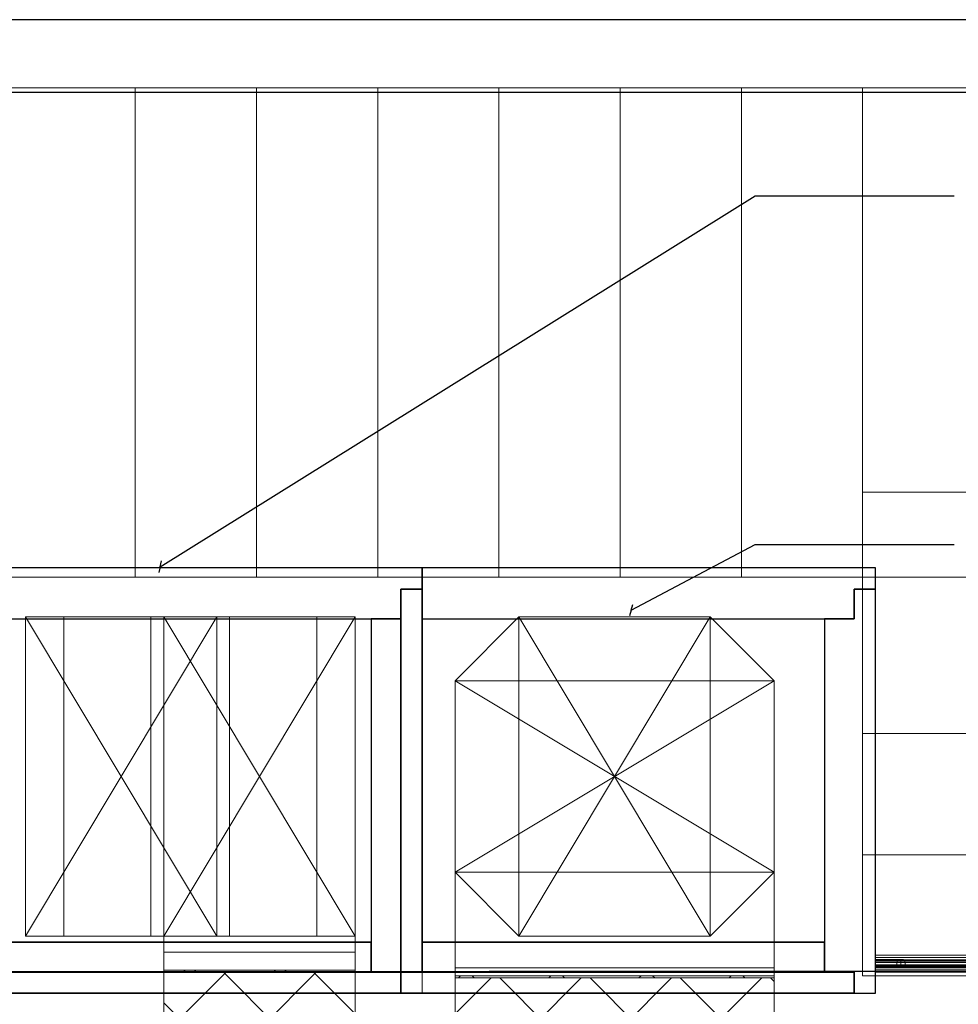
# Model space of a CAD drawing. Header units: metres. Extents: x 397.7 to 427.5, y 12.8 to 28.3.
# Tile 13 of 16: x 412.6 to 414.9, y 25.9 to 28.2. Entities that reach past the tile are written whole.
import ezdxf

# ---------------------------------------------------------------- set-up
doc = ezdxf.new("R2010")
doc.units = ezdxf.units.M
doc.layers.add('01_SUELOS', color=7, linetype='Continuous', lineweight=25, true_color=0x007f00)
for name, color, linetype, lineweight in [('A-DETL-____-MBND', 7, 'Continuous', 18), ('A-FLOR-HRAL-OTLN', 7, 'Continuous', 18), ('A-WALL-____-MCUT', 7, 'Continuous', 25), ('A-WALL-____-OTLN', 7, 'Continuous', 25), ('G-____-____-TEXT', 7, 'Continuous', 30), ('M-HVAC-DUCT-OTLN', 7, 'Continuous', 18), ('S-STRS-____-OTLN', 7, 'Continuous', 18)]:
    doc.layers.add(name, color=color, linetype=linetype, lineweight=lineweight)
pattern_1 = [(45, (0, 0), (-0.106066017, 0.106066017), []), (135, (0, 0), (-0.106066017, -0.106066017), [])]

# ---------------------------------------------------------------- blocks, each defined once
blk = doc.blocks.new('Family - Peldaño final-151515-09_CLI_AIRE_PSC')
at = {"layer": 'S-STRS-____-OTLN', "color": 253, "true_color": 0xaaaaaa}
for p, q in [((3.799, 2.0879), (0.952, 2.0879)), ((1.804, 2.0879), (2.089, 2.0879)), ((2.089, 2.0879), (1.804, 2.0879)), ((1.804, 2.0879), (2.089, 2.0879)), ((2.089, 2.0879), (2.374, 2.0879)), ((2.089, 0.9379), (2.089, 2.0879)), ((2.089, 0.9379), (2.089, 2.0879)), ((2.089, 0.9379), (2.089, 2.0879)), ((2.089, 2.0879), (2.089, 0.9379)), ((2.374, 2.0879), (2.089, 2.0879)), ((2.089, 2.0879), (2.374, 2.0879)), ((2.089, 2.0879), (2.089, 0.9379)), ((2.089, 0.9379), (2.089, 2.0879)), ((2.374, 2.0879), (2.659, 2.0879)), ((2.374, 0.9379), (2.374, 2.0879)), ((2.374, 0.9379), (2.374, 2.0879)), ((2.374, 0.9379), (2.374, 2.0879)), ((2.374, 2.0879), (2.374, 0.9379)), ((2.659, 2.0879), (2.374, 2.0879)), ((2.374, 2.0879), (2.659, 2.0879)), ((2.374, 2.0879), (2.374, 0.9379)), ((2.374, 0.9379), (2.374, 2.0879)), ((2.659, 2.0879), (2.944, 2.0879)), ((2.659, 0.9379), (2.659, 2.0879)), ((2.659, 0.9379), (2.659, 2.0879)), ((2.944, 2.0879), (2.659, 2.0879)), ((2.659, 2.0879), (2.944, 2.0879)), ((2.659, 2.0879), (2.659, 0.9379)), ((2.659, 0.9379), (2.659, 2.0879)), ((2.659, 0.9379), (2.659, 2.0879)), ((2.659, 2.0879), (2.659, 0.9379)), ((2.944, 2.0879), (3.229, 2.0879)), ((2.944, 0.9379), (2.944, 2.0879)), ((2.944, 0.9379), (2.944, 2.0879)), ((3.229, 2.0879), (2.944, 2.0879)), ((2.944, 2.0879), (3.229, 2.0879)), ((2.944, 2.0879), (2.944, 0.9379)), ((2.944, 0.9379), (2.944, 2.0879)), ((2.944, 0.9379), (2.944, 2.0879)), ((2.944, 2.0879), (2.944, 0.9379)), ((3.229, 2.0879), (3.514, 2.0879)), ((3.229, 0.9379), (3.229, 2.0879)), ((3.229, 0.9379), (3.229, 2.0879)), ((3.229, 0.9379), (3.229, 2.0879)), ((3.229, 2.0879), (3.229, 0.9379)), ((3.514, 2.0879), (3.229, 2.0879)), ((3.229, 2.0879), (3.514, 2.0879)), ((3.229, 2.0879), (3.229, 0.9379)), ((3.229, 0.9379), (3.229, 2.0879)), ((3.514, 2.0879), (3.799, 2.0879)), ((3.514, 0.9379), (3.514, 2.0879)), ((3.514, 0.9379), (3.514, 2.0879)), ((3.799, 2.0879), (3.514, 2.0879)), ((3.514, 2.0879), (3.799, 2.0879)), ((3.514, 2.0879), (3.514, 0.9379)), ((3.514, 0.9379), (3.514, 2.0879)), ((3.514, 0.9379), (3.514, 2.0879)), ((3.514, 2.0879), (3.514, 0.9379)), ((3.799, 2.0879), (3.799, 0.9379)), ((3.799, 0.9379), (3.799, 2.0879)), ((4.9492, 2.0879), (3.799, 2.0879)), ((3.799, 2.0879), (4.9492, 2.0879)), ((3.799, 2.0879), (3.799, 0.9379)), ((3.799, 0.9379), (3.799, 2.0879)), ((3.799, 0.9379), (3.799, 2.0879)), ((3.799, 2.0879), (3.799, 0.9379)), ((4.9492, 2.0879), (3.799, 2.0879)), ((3.799, 2.0879), (4.9492, 2.0879)), ((3.799, 2.0879), (3.799, 0.9379)), ((3.799, 0.9379), (3.799, 2.0879)), ((3.7991, 1.1372), (3.7989, 0.0002)), ((3.799, 0.9379), (3.7991, 1.1372)), ((3.7991, 1.1372), (4.9491, 1.1371)), ((0.952, 0.9379), (3.799, 0.9379)), ((2.089, 0.9379), (1.804, 0.9379)), ((1.804, 0.9379), (2.089, 0.9379)), ((2.089, 0.9379), (1.804, 0.9379)), ((2.374, 0.9379), (2.089, 0.9379)), ((2.089, 0.9379), (2.374, 0.9379)), ((2.374, 0.9379), (2.089, 0.9379)), ((2.659, 0.9379), (2.374, 0.9379)), ((2.374, 0.9379), (2.659, 0.9379)), ((2.659, 0.9379), (2.374, 0.9379)), ((2.944, 0.9379), (2.659, 0.9379)), ((2.659, 0.9379), (2.944, 0.9379)), ((2.944, 0.9379), (2.659, 0.9379)), ((3.229, 0.9379), (2.944, 0.9379)), ((2.944, 0.9379), (3.229, 0.9379)), ((3.229, 0.9379), (2.944, 0.9379)), ((3.514, 0.9379), (3.229, 0.9379)), ((3.229, 0.9379), (3.514, 0.9379)), ((3.514, 0.9379), (3.229, 0.9379)), ((3.799, 0.9379), (3.514, 0.9379)), ((3.514, 0.9379), (3.799, 0.9379)), ((3.799, 0.9379), (3.514, 0.9379)), ((3.799, 0.9379), (4.949, 0.9378)), ((4.949, 0.9378), (3.799, 0.9379)), ((4.949, 0.9378), (3.799, 0.9379)), ((3.799, 0.9379), (4.949, 0.9378)), ((3.799, 0.9379), (3.799, 0.5702)), ((3.799, 0.5702), (3.799, 0.9379)), ((3.799, 0.9379), (4.949, 0.9378)), ((4.949, 0.9378), (3.799, 0.9379)), ((4.949, 0.9378), (3.799, 0.9379)), ((3.799, 0.9379), (3.799, 0.5702)), ((3.799, 0.9379), (4.949, 0.9378)), ((4.949, 0.57), (3.799, 0.5702)), ((3.799, 0.5702), (4.949, 0.57)), ((3.799, 0.5702), (3.799, 0.2852)), ((3.799, 0.2852), (3.799, 0.5702)), ((3.799, 0.5702), (4.949, 0.57)), ((4.949, 0.57), (3.799, 0.5702)), ((3.799, 0.5702), (4.949, 0.57)), ((3.799, 0.5702), (4.949, 0.57)), ((3.799, 0.2852), (3.799, 0.5702)), ((3.7989, 0.0002), (3.799, 0.2852)), ((3.799, 0.2852), (3.7989, 0.0002)), ((3.7989, 0.0002), (3.799, 0.2852)), ((3.799, 0.2852), (4.949, 0.285)), ((4.949, 0.285), (3.799, 0.2852)), ((3.799, 0.2852), (4.949, 0.285)), ((3.799, 0.2852), (4.949, 0.285)), ((4.949, 0.285), (3.799, 0.2852)), ((3.799, 0.2852), (4.949, 0.285)), ((4.9489, 0), (3.7989, 0.0002)), ((3.7989, 0.0002), (4.9489, 0)), ((3.7989, 0.0002), (4.9489, 0)), ((4.9489, 0), (3.7989, 0.0002))]:
    blk.add_line(p, q, dxfattribs=at)
blk = doc.blocks.new('Family - Forjat P5-151942-09_CLI_AIRE_PSC')
at = {"layer": '01_SUELOS', "color": 9, "true_color": 0xaad4aa}
for p, q in [((17.4818, 12.8815), (12.5318, 12.8788)), ((12.5318, 12.8788), (17.4818, 12.8815))]:
    blk.add_line(p, q, dxfattribs=at)
blk = doc.blocks.new('Family - Envans PB-155415-09_CLI_AIRE_PSC')
at = {"layer": 'A-WALL-____-MCUT', "color": 253, "true_color": 0xaaaaaa}
for p, q in [((0.9849, 0.12), (0.05, 0.12)), ((0.05, 0.12), (0.05, 0.05)), ((0.9849, 0.05), (0.9849, 0.12)), ((1.4949, 0.12), (1.1049, 0.12)), ((1.1049, 0.12), (1.1049, 0.05)), ((1.4949, 0.05), (1.4949, 0.12)), ((0, 0.05), (0, 0)), ((0.05, 0.05), (0, 0.05)), ((1.1049, 0.05), (0.9849, 0.05)), ((1.5649, 0.05), (1.4949, 0.05)), ((1.5649, 0), (1.5649, 0.05)), ((0, 0), (1.5649, 0))]:
    blk.add_line(p, q, dxfattribs=at)
at = {"layer": 'A-WALL-____-OTLN', "color": 253, "true_color": 0xaaaaaa}
for p, q in [((0.05, 0.12), (0.05, 0.05)), ((0.9849, 0.12), (0.05, 0.12)), ((0.9849, 0.05), (0.9849, 0.12)), ((1.1049, 0.12), (1.1049, 0.05)), ((1.4949, 0.12), (1.1049, 0.12)), ((1.4949, 0.05), (1.4949, 0.12)), ((0, 0.05), (0, 0)), ((0.05, 0.05), (0, 0.05)), ((1.1049, 0.05), (0.9849, 0.05)), ((1.5649, 0.05), (1.4949, 0.05)), ((1.5649, 0), (1.5649, 0.05)), ((0, 0), (1.5649, 0))]:
    blk.add_line(p, q, dxfattribs=at)
at = {"layer": 'A-WALL-____-OTLN', "color": 253, "lineweight": 18, "true_color": 0xaaaaaa}
blk.add_line((0, 0), (1.6149, 0), dxfattribs=at)
blk = doc.blocks.new('Family - Envans PB-155440-09_CLI_AIRE_PSC')
at = {"layer": 'A-WALL-____-MCUT', "color": 253, "true_color": 0xaaaaaa}
for p, q in [((0.83, 0.12), (0, 0.12)), ((0, 0.12), (0, 0.05)), ((0.83, 0.05), (0.83, 0.12)), ((0, 0.05), (0, 0)), ((0.9, 0.05), (0, 0.05)), ((0, 0.05), (0.83, 0.05)), ((0.9, 0), (0.9, 0.05)), ((0, 0), (0.9, 0))]:
    blk.add_line(p, q, dxfattribs=at)
at = {"layer": 'A-WALL-____-OTLN', "color": 253, "true_color": 0xaaaaaa}
for p, q in [((0.83, 0.12), (0, 0.12)), ((0, 0.12), (0, 0.05)), ((0.83, 0.05), (0.83, 0.12)), ((0, 0.05), (0, 0)), ((0, 0.05), (0.9, 0.05)), ((0, 0.05), (0.83, 0.05)), ((0.9, 0.05), (0.9, 0)), ((0.9, 0), (0, 0))]:
    blk.add_line(p, q, dxfattribs=at)
at = {"layer": 'A-WALL-____-OTLN', "color": 253, "lineweight": 18, "true_color": 0xaaaaaa}
blk.add_line((-0.05, 0), (0.9, 0), dxfattribs=at)
blk = doc.blocks.new('Family - Envans PB-155580-09_CLI_AIRE_PSC')
at = {"layer": 'A-WALL-____-MCUT', "color": 253, "true_color": 0xaaaaaa}
for p, q in [((1.4449, 0.12), (0.07, 0.12)), ((0.07, 0.12), (0.07, 0.05)), ((1.4449, 0.05), (1.4449, 0.12)), ((0, 0.05), (0, 0)), ((1.5149, 0.05), (0, 0.05)), ((0.07, 0.05), (1.4449, 0.05)), ((1.5149, 0), (1.5149, 0.05)), ((0, 0), (1.5149, 0))]:
    blk.add_line(p, q, dxfattribs=at)
at = {"layer": 'A-WALL-____-OTLN', "color": 253, "true_color": 0xaaaaaa}
for p, q in [((0.07, 0.05), (0.07, 0.12)), ((0.07, 0.12), (1.4449, 0.12)), ((1.4449, 0.12), (1.4449, 0.05)), ((0, 0.05), (1.5149, 0.05)), ((0, 0), (0, 0.05)), ((1.4449, 0.05), (0.07, 0.05)), ((1.5149, 0.05), (1.5149, 0)), ((1.5149, 0), (0, 0))]:
    blk.add_line(p, q, dxfattribs=at)
at = {"layer": 'A-WALL-____-OTLN', "color": 253, "lineweight": 18, "true_color": 0xaaaaaa}
blk.add_line((0, 0), (1.5149, 0), dxfattribs=at)
blk = doc.blocks.new('Family - Envans PB-155632-09_CLI_AIRE_PSC')
at = {"layer": 'A-WALL-____-MCUT', "color": 253, "true_color": 0xaaaaaa}
for p, q in [((1.0656, 0.12), (0.05, 0.12)), ((0.05, 0.12), (0.05, 0.05)), ((1.0656, 0), (1.0656, 0.12)), ((0.05, 0.05), (0, 0.05)), ((0, 0.05), (0, 0)), ((0, 0), (1.0656, 0))]:
    blk.add_line(p, q, dxfattribs=at)
at = {"layer": 'A-WALL-____-OTLN', "color": 253, "true_color": 0xaaaaaa}
for p, q in [((1.0656, 0.12), (0.05, 0.12)), ((0.05, 0.12), (0.05, 0.05)), ((1.0656, 0), (1.0656, 0.12)), ((0, 0.05), (0, 0)), ((0.05, 0.05), (0, 0.05)), ((0, 0), (1.0656, 0))]:
    blk.add_line(p, q, dxfattribs=at)
at = {"layer": 'A-WALL-____-OTLN', "color": 253, "lineweight": 18, "true_color": 0xaaaaaa}
blk.add_line((0, 0), (1.0656, 0), dxfattribs=at)
blk = doc.blocks.new('Family - Envans PB-155780-09_CLI_AIRE_PSC')
at = {"layer": 'A-WALL-____-MCUT', "color": 253, "true_color": 0xaaaaaa}
for p, q in [((0.88, 0.12), (0.05, 0.12)), ((0.05, 0.12), (0.05, 0.05)), ((0.88, 0.05), (0.88, 0.12)), ((0, 0.05), (0, 0)), ((0.05, 0.05), (0, 0.05)), ((0.95, 0.05), (0.88, 0.05)), ((0.95, 0), (0.95, 0.05)), ((0, 0), (0.95, 0))]:
    blk.add_line(p, q, dxfattribs=at)
at = {"layer": 'A-WALL-____-OTLN', "color": 253, "true_color": 0xaaaaaa}
for p, q in [((0.05, 0.12), (0.05, 0.05)), ((0.88, 0.12), (0.05, 0.12)), ((0.88, 0.05), (0.88, 0.12)), ((0, 0.05), (0, 0)), ((0.05, 0.05), (0, 0.05)), ((0.95, 0.05), (0.88, 0.05)), ((0.95, 0), (0.95, 0.05)), ((0, 0), (0.95, 0))]:
    blk.add_line(p, q, dxfattribs=at)
at = {"layer": 'A-WALL-____-OTLN', "color": 253, "lineweight": 18, "true_color": 0xaaaaaa}
blk.add_line((0, 0), (1, 0), dxfattribs=at)
blk = doc.blocks.new('Family - Envans PB-155889-09_CLI_AIRE_PSC')
at = {"layer": 'A-WALL-____-MCUT', "color": 253, "true_color": 0xaaaaaa}
for p, q in [((0.9956, 0.12), (0.05, 0.12)), ((0.05, 0.12), (0.05, 0.05)), ((0.9956, 0.05), (0.9956, 0.12)), ((0, 0.05), (0, 0)), ((1.0656, 0.05), (0, 0.05)), ((0.05, 0.05), (0.9956, 0.05)), ((1.0656, 0), (1.0656, 0.05)), ((0, 0), (1.0656, 0))]:
    blk.add_line(p, q, dxfattribs=at)
at = {"layer": 'A-WALL-____-OTLN', "color": 253, "true_color": 0xaaaaaa}
for p, q in [((0.05, 0.05), (0.05, 0.12)), ((0.05, 0.12), (0.9956, 0.12)), ((0.9956, 0.12), (0.9956, 0.05)), ((0, 0.05), (1.0656, 0.05)), ((0, 0), (0, 0.05)), ((0.9956, 0.05), (0.05, 0.05)), ((1.0656, 0.05), (1.0656, 0)), ((1.0656, 0), (0, 0))]:
    blk.add_line(p, q, dxfattribs=at)
at = {"layer": 'A-WALL-____-OTLN', "color": 253, "lineweight": 18, "true_color": 0xaaaaaa}
blk.add_line((0.05, 0), (1.0656, 0), dxfattribs=at)
blk = doc.blocks.new('Family - Baranna PSC-156070-09_CLI_AIRE_PSC')
at = {"layer": 'A-FLOR-HRAL-OTLN', "color": 253, "true_color": 0xaaaaaa}
for p, q in [((1.1201, 0.0405), (0, 0.04)), ((0, 0.04), (1.1201, 0.0405)), ((0, 0.0346), (0, 0.04)), ((0, 0.04), (0, 0.0346)), ((0, 0.0346), (1.1201, 0.0351)), ((0, 0.0346), (1.1201, 0.0351)), ((0, 0.0346), (0, 0.0254)), ((0, 0.0254), (0, 0.0346)), ((0, 0.0273), (0, 0.03)), ((0, 0.03), (0, 0.0273)), ((0.06, 0.03), (0, 0.03)), ((0, 0.03), (0.06, 0.03)), ((0, 0.0273), (0, 0.03)), ((0, 0.03), (0, 0.0273)), ((0.06, 0.03), (0, 0.03)), ((0, 0.03), (0.06, 0.03)), ((0, 0.0273), (0, 0.03)), ((0, 0.03), (0, 0.0273)), ((0.06, 0.03), (0, 0.03)), ((0, 0.03), (0.06, 0.03)), ((0, 0.0273), (0, 0.0227)), ((0, 0.0227), (0, 0.0273)), ((0, 0.0273), (0.06, 0.0273)), ((0, 0.0273), (0.06, 0.0273)), ((0, 0.0273), (0, 0.0227)), ((0, 0.0227), (0, 0.0273)), ((0, 0.0273), (0.06, 0.0273)), ((0, 0.0273), (0.06, 0.0273)), ((0, 0.0273), (0, 0.0227)), ((0, 0.0227), (0, 0.0273)), ((0, 0.0273), (0.06, 0.0273)), ((0, 0.0273), (0.06, 0.0273)), ((0, 0.0254), (1.1201, 0.0259)), ((0, 0.0254), (1.1201, 0.0259)), ((0, 0.0254), (0, 0.0146)), ((0, 0.0146), (0, 0.0254)), ((0.05, 0.0227), (0.0527, 0.0273)), ((0.0527, 0.0273), (0.05, 0.0227)), ((0.05, 0.0227), (0.0527, 0.0273)), ((0.0527, 0.0273), (0.05, 0.0227)), ((0.05, 0.0227), (0.0527, 0.0273)), ((0.0527, 0.0273), (0.05, 0.0227)), ((0.0527, 0.0273), (0.0574, 0.03)), ((0.0574, 0.03), (0.0527, 0.0273)), ((0.0527, 0.0273), (0.0574, 0.03)), ((0.0574, 0.03), (0.0527, 0.0273)), ((0.0527, 0.0273), (0.0574, 0.03)), ((0.0574, 0.03), (0.0527, 0.0273)), ((0.0574, 0.03), (0.0627, 0.03)), ((0.0627, 0.03), (0.0574, 0.03)), ((0.0574, 0.03), (0.0627, 0.03)), ((0.0627, 0.03), (0.0574, 0.03)), ((0.0574, 0.03), (0.0627, 0.03)), ((0.0627, 0.03), (0.0574, 0.03)), ((1.06, 0.0305), (0.06, 0.03)), ((0.06, 0.03), (1.06, 0.0305)), ((1.06, 0.0305), (0.06, 0.03)), ((0.06, 0.03), (1.06, 0.0305)), ((1.06, 0.0305), (0.06, 0.03)), ((0.06, 0.03), (1.06, 0.0305)), ((0.06, 0.0273), (0.06, 0.03)), ((0.06, 0.03), (0.06, 0.0273)), ((0.06, 0.03), (0.06, 0.0273)), ((0.06, 0.0273), (0.06, 0.03)), ((0.06, 0.03), (0.06, 0.0273)), ((0.06, 0.0273), (0.06, 0.03)), ((0.06, 0.0273), (0.06, 0.03)), ((0.06, 0.03), (0.06, 0.0273)), ((0.06, 0.0273), (0.06, 0.03)), ((0.06, 0.03), (0.06, 0.0273)), ((0.06, 0.03), (0.06, 0.0273)), ((0.06, 0.0273), (0.06, 0.03)), ((0.06, 0.0273), (1.06, 0.0278)), ((0.06, 0.0273), (1.06, 0.0278)), ((0.06, 0.0273), (1.06, 0.0278)), ((0.06, 0.0273), (1.06, 0.0278)), ((0.06, 0.0273), (1.06, 0.0278)), ((0.06, 0.0273), (1.06, 0.0278)), ((0.06, 0.0273), (0.06, 0.0227)), ((0.06, 0.0227), (0.06, 0.0273)), ((0.06, 0.0273), (0.06, 0.0227)), ((0.06, 0.0227), (0.06, 0.0273)), ((0.06, 0.0273), (0.06, 0.0227)), ((0.06, 0.0227), (0.06, 0.0273)), ((0.06, 0.0273), (0.06, 0.0227)), ((0.06, 0.0227), (0.06, 0.0273)), ((0.06, 0.0273), (0.06, 0.0227)), ((0.06, 0.0227), (0.06, 0.0273)), ((0.06, 0.0273), (0.06, 0.0227)), ((0.06, 0.0227), (0.06, 0.0273)), ((0.0627, 0.03), (0.0674, 0.0274)), ((0.0674, 0.0274), (0.0627, 0.03)), ((0.0627, 0.03), (0.0674, 0.0274)), ((0.0674, 0.0274), (0.0627, 0.03)), ((0.0627, 0.03), (0.0674, 0.0274)), ((0.0674, 0.0274), (0.0627, 0.03)), ((0.0674, 0.0274), (0.07, 0.0227)), ((0.07, 0.0227), (0.0674, 0.0274)), ((0.0674, 0.0274), (0.07, 0.0227)), ((0.07, 0.0227), (0.0674, 0.0274)), ((0.0674, 0.0274), (0.07, 0.0227)), ((0.07, 0.0227), (0.0674, 0.0274)), ((1.05, 0.0231), (1.0527, 0.0278)), ((1.0527, 0.0278), (1.05, 0.0231)), ((1.05, 0.0231), (1.0527, 0.0278)), ((1.0527, 0.0278), (1.05, 0.0231)), ((1.05, 0.0231), (1.0527, 0.0278)), ((1.0527, 0.0278), (1.05, 0.0231)), ((1.0527, 0.0278), (1.0574, 0.0305)), ((1.0574, 0.0305), (1.0527, 0.0278)), ((1.0527, 0.0278), (1.0574, 0.0305)), ((1.0574, 0.0305), (1.0527, 0.0278)), ((1.0527, 0.0278), (1.0574, 0.0305)), ((1.0574, 0.0305), (1.0527, 0.0278)), ((1.0574, 0.0305), (1.0627, 0.0305)), ((1.0627, 0.0305), (1.0574, 0.0305)), ((1.0574, 0.0305), (1.0627, 0.0305)), ((1.0627, 0.0305), (1.0574, 0.0305)), ((1.0574, 0.0305), (1.0627, 0.0305)), ((1.0627, 0.0305), (1.0574, 0.0305)), ((1.06, 0.0305), (1.06, 0.0278)), ((1.06, 0.0278), (1.06, 0.0305)), ((1.06, 0.0278), (1.06, 0.0305)), ((1.06, 0.0305), (1.06, 0.0278)), ((1.1201, 0.0305), (1.06, 0.0305)), ((1.06, 0.0305), (1.1201, 0.0305)), ((1.06, 0.0305), (1.06, 0.0278)), ((1.06, 0.0278), (1.06, 0.0305)), ((1.06, 0.0278), (1.06, 0.0305)), ((1.06, 0.0305), (1.06, 0.0278)), ((1.1201, 0.0305), (1.06, 0.0305)), ((1.06, 0.0305), (1.1201, 0.0305)), ((1.06, 0.0305), (1.06, 0.0278)), ((1.06, 0.0278), (1.06, 0.0305)), ((1.06, 0.0278), (1.06, 0.0305)), ((1.06, 0.0305), (1.06, 0.0278)), ((1.1201, 0.0305), (1.06, 0.0305)), ((1.06, 0.0305), (1.1201, 0.0305)), ((1.06, 0.0278), (1.06, 0.0231)), ((1.06, 0.0231), (1.06, 0.0278)), ((1.06, 0.0278), (1.06, 0.0231)), ((1.06, 0.0231), (1.06, 0.0278)), ((1.06, 0.0278), (1.1201, 0.0278)), ((1.06, 0.0278), (1.1201, 0.0278)), ((1.06, 0.0278), (1.06, 0.0231)), ((1.06, 0.0231), (1.06, 0.0278)), ((1.06, 0.0278), (1.06, 0.0231)), ((1.06, 0.0231), (1.06, 0.0278)), ((1.06, 0.0278), (1.1201, 0.0278)), ((1.06, 0.0278), (1.1201, 0.0278)), ((1.06, 0.0278), (1.06, 0.0231)), ((1.06, 0.0231), (1.06, 0.0278)), ((1.06, 0.0278), (1.06, 0.0231)), ((1.06, 0.0231), (1.06, 0.0278)), ((1.06, 0.0278), (1.1201, 0.0278)), ((1.06, 0.0278), (1.1201, 0.0278)), ((1.06, 0.0231), (1.1201, 0.0232)), ((1.06, 0.0231), (1.1201, 0.0232)), ((1.06, 0.0231), (1.1201, 0.0232)), ((1.06, 0.0231), (1.1201, 0.0232)), ((1.06, 0.0231), (1.1201, 0.0232)), ((1.06, 0.0231), (1.1201, 0.0232)), ((1.0627, 0.0305), (1.0674, 0.0278)), ((1.0674, 0.0278), (1.0627, 0.0305)), ((1.0627, 0.0305), (1.0674, 0.0278)), ((1.0674, 0.0278), (1.0627, 0.0305)), ((1.0627, 0.0305), (1.0674, 0.0278)), ((1.0674, 0.0278), (1.0627, 0.0305)), ((1.0674, 0.0278), (1.07, 0.0231)), ((1.07, 0.0231), (1.0674, 0.0278)), ((1.0674, 0.0278), (1.07, 0.0231)), ((1.07, 0.0231), (1.0674, 0.0278)), ((1.0674, 0.0278), (1.07, 0.0231)), ((1.07, 0.0231), (1.0674, 0.0278)), ((1.07, 0.0231), (1.07, 0.0178)), ((1.07, 0.0178), (1.07, 0.0231)), ((1.07, 0.0231), (1.07, 0.0178)), ((1.07, 0.0178), (1.07, 0.0231)), ((1.07, 0.0231), (1.07, 0.0178)), ((1.07, 0.0178), (1.07, 0.0231)), ((1.1201, 0.0405), (1.1201, 0.0351)), ((1.1201, 0.0351), (1.1201, 0.0405)), ((1.1201, 0.0351), (1.1201, 0.0259)), ((1.1201, 0.0259), (1.1201, 0.0351)), ((1.1201, 0.0305), (1.1201, 0.0278)), ((1.1201, 0.0278), (1.1201, 0.0305)), ((1.1201, 0.0305), (1.1201, 0.0278)), ((1.1201, 0.0278), (1.1201, 0.0305)), ((1.1201, 0.0305), (1.1201, 0.0278)), ((1.1201, 0.0278), (1.1201, 0.0305)), ((1.1201, 0.0278), (1.1201, 0.0232)), ((1.1201, 0.0232), (1.1201, 0.0278)), ((1.1201, 0.0278), (1.1201, 0.0232)), ((1.1201, 0.0232), (1.1201, 0.0278)), ((1.1201, 0.0278), (1.1201, 0.0232)), ((1.1201, 0.0232), (1.1201, 0.0278)), ((1.1201, 0.0259), (1.1201, 0.0151)), ((1.1201, 0.0151), (1.1201, 0.0259)), ((1.1201, 0.0232), (1.1201, 0.0178)), ((1.1201, 0.0178), (1.1201, 0.0232)), ((1.1201, 0.0232), (1.1201, 0.0178)), ((1.1201, 0.0178), (1.1201, 0.0232)), ((1.1201, 0.0232), (1.1201, 0.0178)), ((1.1201, 0.0178), (1.1201, 0.0232)), ((0, 0.0227), (0, 0.0173)), ((0, 0.0173), (0, 0.0227)), ((0, 0.0227), (0.06, 0.0227)), ((0, 0.0227), (0.06, 0.0227)), ((0, 0.0227), (0, 0.0173)), ((0, 0.0173), (0, 0.0227)), ((0, 0.0227), (0.06, 0.0227)), ((0, 0.0227), (0.06, 0.0227)), ((0, 0.0227), (0, 0.0173)), ((0, 0.0173), (0, 0.0227)), ((0, 0.0227), (0.06, 0.0227)), ((0, 0.0227), (0.06, 0.0227)), ((0, 0.0173), (0, 0.0127)), ((0, 0.0127), (0, 0.0173)), ((0, 0.0173), (0.06, 0.0173)), ((0, 0.0173), (0.06, 0.0173)), ((0, 0.0173), (0, 0.0127)), ((0, 0.0127), (0, 0.0173)), ((0, 0.0173), (0.06, 0.0173)), ((0, 0.0173), (0.06, 0.0173)), ((0, 0.0173), (0, 0.0127)), ((0, 0.0127), (0, 0.0173)), ((0, 0.0173), (0.06, 0.0173)), ((0, 0.0173), (0.06, 0.0173)), ((0, 0.0146), (1.1201, 0.0151)), ((0, 0.0146), (1.1201, 0.0151)), ((0, 0.0146), (0, 0.0054)), ((0, 0.0054), (0, 0.0146)), ((0, 0.0127), (0, 0.01)), ((0, 0.01), (0, 0.0127)), ((0, 0.0127), (0.06, 0.0127)), ((0, 0.0127), (0.06, 0.0127)), ((0, 0.0127), (0, 0.01)), ((0, 0.01), (0, 0.0127)), ((0, 0.0127), (0.06, 0.0127)), ((0, 0.0127), (0.06, 0.0127)), ((0, 0.0127), (0, 0.01)), ((0, 0.01), (0, 0.0127)), ((0, 0.0127), (0.06, 0.0127)), ((0, 0.0127), (0.06, 0.0127)), ((0, 0.01), (0.06, 0.01)), ((0, 0.01), (0.06, 0.01)), ((0, 0.01), (0.06, 0.01)), ((0, 0.01), (0.06, 0.01)), ((0, 0.01), (0.06, 0.01)), ((0, 0.01), (0.06, 0.01)), ((0, 0.0054), (1.1201, 0.0059)), ((0, 0.0054), (1.1201, 0.0059)), ((0, 0.0054), (0, 0)), ((0, 0), (0, 0.0054)), ((0, 0), (1.1201, 0.0005)), ((0, 0), (1.1201, 0.0005)), ((0.05, 0.0173), (0.05, 0.0227)), ((0.05, 0.0227), (0.05, 0.0173)), ((0.05, 0.0173), (0.05, 0.0227)), ((0.05, 0.0227), (0.05, 0.0173)), ((0.05, 0.0173), (0.05, 0.0227)), ((0.05, 0.0227), (0.05, 0.0173)), ((0.0527, 0.0127), (0.05, 0.0173)), ((0.05, 0.0173), (0.0527, 0.0127)), ((0.0527, 0.0127), (0.05, 0.0173)), ((0.05, 0.0173), (0.0527, 0.0127)), ((0.0527, 0.0127), (0.05, 0.0173)), ((0.05, 0.0173), (0.0527, 0.0127)), ((0.0574, 0.01), (0.0527, 0.0127)), ((0.0527, 0.0127), (0.0574, 0.01)), ((0.0574, 0.01), (0.0527, 0.0127)), ((0.0527, 0.0127), (0.0574, 0.01)), ((0.0574, 0.01), (0.0527, 0.0127)), ((0.0527, 0.0127), (0.0574, 0.01)), ((0.0627, 0.01), (0.0574, 0.01)), ((0.0574, 0.01), (0.0627, 0.01)), ((0.0627, 0.01), (0.0574, 0.01)), ((0.0574, 0.01), (0.0627, 0.01)), ((0.0627, 0.01), (0.0574, 0.01)), ((0.0574, 0.01), (0.0627, 0.01)), ((0.06, 0.0227), (1.06, 0.0231)), ((0.06, 0.0227), (1.06, 0.0231)), ((0.06, 0.0227), (1.06, 0.0231)), ((0.06, 0.0227), (1.06, 0.0231)), ((0.06, 0.0227), (1.06, 0.0231)), ((0.06, 0.0227), (1.06, 0.0231)), ((0.06, 0.0227), (0.06, 0.0173)), ((0.06, 0.0173), (0.06, 0.0227)), ((0.06, 0.0227), (0.06, 0.0173)), ((0.06, 0.0173), (0.06, 0.0227)), ((0.06, 0.0227), (0.06, 0.0173)), ((0.06, 0.0173), (0.06, 0.0227)), ((0.06, 0.0227), (0.06, 0.0173)), ((0.06, 0.0173), (0.06, 0.0227)), ((0.06, 0.0227), (0.06, 0.0173)), ((0.06, 0.0173), (0.06, 0.0227)), ((0.06, 0.0227), (0.06, 0.0173)), ((0.06, 0.0173), (0.06, 0.0227)), ((0.06, 0.0173), (1.06, 0.0178)), ((0.06, 0.0173), (1.06, 0.0178)), ((0.06, 0.0173), (1.06, 0.0178)), ((0.06, 0.0173), (1.06, 0.0178)), ((0.06, 0.0173), (1.06, 0.0178)), ((0.06, 0.0173), (1.06, 0.0178)), ((0.06, 0.0173), (0.06, 0.0127)), ((0.06, 0.0127), (0.06, 0.0173)), ((0.06, 0.0173), (0.06, 0.0127)), ((0.06, 0.0127), (0.06, 0.0173)), ((0.06, 0.0173), (0.06, 0.0127)), ((0.06, 0.0127), (0.06, 0.0173)), ((0.06, 0.0173), (0.06, 0.0127)), ((0.06, 0.0127), (0.06, 0.0173)), ((0.06, 0.0173), (0.06, 0.0127)), ((0.06, 0.0127), (0.06, 0.0173)), ((0.06, 0.0173), (0.06, 0.0127)), ((0.06, 0.0127), (0.06, 0.0173)), ((0.06, 0.0127), (1.06, 0.0131)), ((0.06, 0.0127), (1.06, 0.0131)), ((0.06, 0.0127), (1.06, 0.0131)), ((0.06, 0.0127), (1.06, 0.0131)), ((0.06, 0.0127), (1.06, 0.0131)), ((0.06, 0.0127), (1.06, 0.0131)), ((0.06, 0.0127), (0.06, 0.01)), ((0.06, 0.01), (0.06, 0.0127)), ((0.06, 0.0127), (0.06, 0.01)), ((0.06, 0.01), (0.06, 0.0127)), ((0.06, 0.0127), (0.06, 0.01)), ((0.06, 0.01), (0.06, 0.0127)), ((0.06, 0.0127), (0.06, 0.01)), ((0.06, 0.01), (0.06, 0.0127)), ((0.06, 0.0127), (0.06, 0.01)), ((0.06, 0.01), (0.06, 0.0127)), ((0.06, 0.0127), (0.06, 0.01)), ((0.06, 0.01), (0.06, 0.0127)), ((0.06, 0.01), (1.06, 0.0105)), ((0.06, 0.01), (1.06, 0.0105)), ((0.06, 0.01), (1.06, 0.0105)), ((0.06, 0.01), (1.06, 0.0105)), ((0.06, 0.01), (1.06, 0.0105)), ((0.06, 0.01), (1.06, 0.0105)), ((0.0674, 0.0127), (0.0627, 0.01)), ((0.0627, 0.01), (0.0674, 0.0127)), ((0.0674, 0.0127), (0.0627, 0.01)), ((0.0627, 0.01), (0.0674, 0.0127)), ((0.0674, 0.0127), (0.0627, 0.01)), ((0.0627, 0.01), (0.0674, 0.0127)), ((0.07, 0.0174), (0.0674, 0.0127)), ((0.0674, 0.0127), (0.07, 0.0174)), ((0.07, 0.0174), (0.0674, 0.0127)), ((0.0674, 0.0127), (0.07, 0.0174)), ((0.07, 0.0174), (0.0674, 0.0127)), ((0.0674, 0.0127), (0.07, 0.0174)), ((0.07, 0.0227), (0.07, 0.0174)), ((0.07, 0.0174), (0.07, 0.0227)), ((0.07, 0.0227), (0.07, 0.0174)), ((0.07, 0.0174), (0.07, 0.0227)), ((0.07, 0.0227), (0.07, 0.0174)), ((0.07, 0.0174), (0.07, 0.0227)), ((1.05, 0.0178), (1.05, 0.0231)), ((1.05, 0.0231), (1.05, 0.0178)), ((1.05, 0.0178), (1.05, 0.0231)), ((1.05, 0.0231), (1.05, 0.0178)), ((1.05, 0.0178), (1.05, 0.0231)), ((1.05, 0.0231), (1.05, 0.0178)), ((1.0527, 0.0131), (1.05, 0.0178)), ((1.05, 0.0178), (1.0527, 0.0131)), ((1.0527, 0.0131), (1.05, 0.0178)), ((1.05, 0.0178), (1.0527, 0.0131)), ((1.0527, 0.0131), (1.05, 0.0178)), ((1.05, 0.0178), (1.0527, 0.0131)), ((1.0574, 0.0105), (1.0527, 0.0131)), ((1.0527, 0.0131), (1.0574, 0.0105)), ((1.0574, 0.0105), (1.0527, 0.0131)), ((1.0527, 0.0131), (1.0574, 0.0105)), ((1.0574, 0.0105), (1.0527, 0.0131)), ((1.0527, 0.0131), (1.0574, 0.0105)), ((1.0627, 0.0105), (1.0574, 0.0105)), ((1.0574, 0.0105), (1.0627, 0.0105)), ((1.0627, 0.0105), (1.0574, 0.0105)), ((1.0574, 0.0105), (1.0627, 0.0105)), ((1.0627, 0.0105), (1.0574, 0.0105)), ((1.0574, 0.0105), (1.0627, 0.0105)), ((1.06, 0.0231), (1.06, 0.0178)), ((1.06, 0.0178), (1.06, 0.0231)), ((1.06, 0.0231), (1.06, 0.0178)), ((1.06, 0.0178), (1.06, 0.0231)), ((1.06, 0.0231), (1.06, 0.0178)), ((1.06, 0.0178), (1.06, 0.0231)), ((1.06, 0.0231), (1.06, 0.0178)), ((1.06, 0.0178), (1.06, 0.0231)), ((1.06, 0.0231), (1.06, 0.0178)), ((1.06, 0.0178), (1.06, 0.0231)), ((1.06, 0.0231), (1.06, 0.0178)), ((1.06, 0.0178), (1.06, 0.0231)), ((1.06, 0.0178), (1.06, 0.0131)), ((1.06, 0.0131), (1.06, 0.0178)), ((1.06, 0.0178), (1.06, 0.0131)), ((1.06, 0.0131), (1.06, 0.0178)), ((1.06, 0.0178), (1.1201, 0.0178)), ((1.06, 0.0178), (1.1201, 0.0178)), ((1.06, 0.0178), (1.06, 0.0131)), ((1.06, 0.0131), (1.06, 0.0178)), ((1.06, 0.0178), (1.06, 0.0131)), ((1.06, 0.0131), (1.06, 0.0178)), ((1.06, 0.0178), (1.1201, 0.0178)), ((1.06, 0.0178), (1.1201, 0.0178)), ((1.06, 0.0178), (1.06, 0.0131)), ((1.06, 0.0131), (1.06, 0.0178)), ((1.06, 0.0178), (1.06, 0.0131)), ((1.06, 0.0131), (1.06, 0.0178)), ((1.06, 0.0178), (1.1201, 0.0178)), ((1.06, 0.0178), (1.1201, 0.0178)), ((1.06, 0.0131), (1.1201, 0.0132)), ((1.06, 0.0131), (1.1201, 0.0132)), ((1.06, 0.0131), (1.1201, 0.0132)), ((1.06, 0.0131), (1.1201, 0.0132)), ((1.06, 0.0131), (1.1201, 0.0132)), ((1.06, 0.0131), (1.1201, 0.0132)), ((1.06, 0.0131), (1.06, 0.0105)), ((1.06, 0.0105), (1.06, 0.0131)), ((1.06, 0.0131), (1.06, 0.0105)), ((1.06, 0.0105), (1.06, 0.0131)), ((1.06, 0.0131), (1.06, 0.0105)), ((1.06, 0.0105), (1.06, 0.0131)), ((1.06, 0.0131), (1.06, 0.0105)), ((1.06, 0.0105), (1.06, 0.0131)), ((1.06, 0.0131), (1.06, 0.0105)), ((1.06, 0.0105), (1.06, 0.0131)), ((1.06, 0.0131), (1.06, 0.0105)), ((1.06, 0.0105), (1.06, 0.0131)), ((1.06, 0.0105), (1.1201, 0.0105)), ((1.06, 0.0105), (1.1201, 0.0105)), ((1.06, 0.0105), (1.1201, 0.0105)), ((1.06, 0.0105), (1.1201, 0.0105)), ((1.06, 0.0105), (1.1201, 0.0105)), ((1.06, 0.0105), (1.1201, 0.0105)), ((1.0674, 0.0131), (1.0627, 0.0105)), ((1.0627, 0.0105), (1.0674, 0.0131)), ((1.0674, 0.0131), (1.0627, 0.0105)), ((1.0627, 0.0105), (1.0674, 0.0131)), ((1.0674, 0.0131), (1.0627, 0.0105)), ((1.0627, 0.0105), (1.0674, 0.0131)), ((1.07, 0.0178), (1.0674, 0.0131)), ((1.0674, 0.0131), (1.07, 0.0178)), ((1.07, 0.0178), (1.0674, 0.0131)), ((1.0674, 0.0131), (1.07, 0.0178)), ((1.07, 0.0178), (1.0674, 0.0131)), ((1.0674, 0.0131), (1.07, 0.0178)), ((1.1201, 0.0178), (1.1201, 0.0132)), ((1.1201, 0.0132), (1.1201, 0.0178)), ((1.1201, 0.0178), (1.1201, 0.0132)), ((1.1201, 0.0132), (1.1201, 0.0178)), ((1.1201, 0.0178), (1.1201, 0.0132)), ((1.1201, 0.0132), (1.1201, 0.0178)), ((1.1201, 0.0151), (1.1201, 0.0059)), ((1.1201, 0.0059), (1.1201, 0.0151)), ((1.1201, 0.0132), (1.1201, 0.0105)), ((1.1201, 0.0105), (1.1201, 0.0132)), ((1.1201, 0.0132), (1.1201, 0.0105)), ((1.1201, 0.0105), (1.1201, 0.0132)), ((1.1201, 0.0132), (1.1201, 0.0105)), ((1.1201, 0.0105), (1.1201, 0.0132)), ((1.1201, 0.0059), (1.1201, 0.0005)), ((1.1201, 0.0005), (1.1201, 0.0059))]:
    blk.add_line(p, q, dxfattribs=at)
blk = doc.blocks.new('Family - LONDR55-XX_ZZ-ARQ-CAA-M3D-Londres55-156104-09_CLI_AIRE_PSC')
at = {"layer": 'A-WALL-____-MCUT', "color": 253, "true_color": 0xaaaaaa}
for p, q in [((15.44, 0.17), (0, 0.17)), ((0, 0), (15.44, 0))]:
    blk.add_line(p, q, dxfattribs=at)
at = {"layer": 'A-WALL-____-OTLN', "color": 253, "true_color": 0xaaaaaa}
for p, q in [((15.44, 0.17), (0, 0.17)), ((0, 0), (15.44, 0))]:
    blk.add_line(p, q, dxfattribs=at)
at = {"layer": 'A-WALL-____-OTLN', "color": 253, "lineweight": 18, "true_color": 0xaaaaaa}
blk.add_line((0, 0), (15.44, 0), dxfattribs=at)
blk = doc.blocks.new('LONDR55-XX_ZZ-ARQ-CAA-M3D-Londres55_ifc-1-09_CLI_AIRE_PSC')
at = {"layer": '01_SUELOS', "color": 253, "lineweight": 18, "true_color": 0xaaaaaa}
blk.add_blockref('Family - Forjat P5-151942-09_CLI_AIRE_PSC', (398.2952, 13.1106), dxfattribs=at)
at = {"layer": 'A-FLOR-HRAL-OTLN', "color": 253, "lineweight": 18, "true_color": 0xaaaaaa}
blk.add_blockref('Family - Baranna PSC-156070-09_CLI_AIRE_PSC', (414.6569, 25.9894), dxfattribs=at)
at = {"layer": 'A-WALL-____-OTLN', "color": 253, "lineweight": 18, "true_color": 0xaaaaaa}
for name, p, rotation in [('Family - LONDR55-XX_ZZ-ARQ-CAA-M3D-Londres55-156104-09_CLI_AIRE_PSC', (421.2769, 28.2282), 180), ('Family - Envans PB-155415-09_CLI_AIRE_PSC', (413.5914, 26.9396), 180), ('Family - Envans PB-155632-09_CLI_AIRE_PSC', (414.6569, 26.9396), 180), ('Family - Envans PB-155780-09_CLI_AIRE_PSC', (414.6569, 25.9396), 90), ('Family - Envans PB-155440-09_CLI_AIRE_PSC', (413.5914, 25.9896), 90)]:
    blk.add_blockref(name, p, dxfattribs=dict(at, rotation=rotation))
for name, p in [('Family - Envans PB-155580-09_CLI_AIRE_PSC', (412.0264, 25.9396)), ('Family - Envans PB-155889-09_CLI_AIRE_PSC', (413.5414, 25.9396))]:
    blk.add_blockref(name, p, dxfattribs=at)
at = {"layer": 'S-STRS-____-OTLN', "color": 253, "lineweight": 18, "true_color": 0xaaaaaa}
blk.add_blockref('Family - Peldaño final-151515-09_CLI_AIRE_PSC', (410.8278, 25.9803), dxfattribs=at)
blk = doc.blocks.new('M_Codo rectangular - Radio - 1 W-796519-09_CLI_AIRE_PSC')
at = {"layer": 'M-HVAC-DUCT-OTLN', "color": 1, "true_color": 0xff0000}
for p, q in [((414.4187, 26.6742), (413.6687, 26.6742)), ((413.6687, 26.2242), (413.6687, 26.6742)), ((413.6687, 26.6742), (414.4187, 26.6742)), ((413.6687, 25.9992), (413.6687, 26.6742)), ((414.4187, 26.6742), (414.4187, 26.2242)), ((414.4187, 25.9992), (414.4187, 26.6742)), ((414.4187, 26.2242), (413.6687, 26.2242)), ((413.6687, 26.2242), (413.6687, 25.9992)), ((414.4187, 25.9992), (414.4187, 26.2242)), ((413.6687, 25.9992), (414.4187, 25.9992)), ((414.4187, 25.9992), (413.6687, 25.9992))]:
    blk.add_line(p, q, dxfattribs=at)
blk = doc.blocks.new('M_Transición rectangular - Ángulo - 60 grados-796776-09_CLI_AIRE_PSC')
at = {"layer": 'M-HVAC-DUCT-OTLN', "color": 1, "true_color": 0xff0000}
for p, q in [((413.8187, 26.8242), (413.6687, 26.6742)), ((413.8187, 26.8242), (414.2687, 26.8242)), ((413.8187, 26.0742), (413.8187, 26.8242)), ((414.4187, 26.6742), (414.2687, 26.8242)), ((414.2687, 26.8242), (414.2687, 26.0742)), ((414.4187, 26.6742), (413.6687, 26.6742)), ((413.6687, 26.6742), (413.6687, 26.2242)), ((414.4187, 26.2242), (414.4187, 26.6742)), ((413.6687, 26.2242), (414.4187, 26.2242)), ((413.6687, 26.2242), (413.8187, 26.0742)), ((414.4187, 26.2242), (414.2687, 26.0742)), ((414.2687, 26.0742), (413.8187, 26.0742))]:
    blk.add_line(p, q, dxfattribs=at)
blk = doc.blocks.new('M_Codo rectangular - Radio - 1 W-798467-09_CLI_AIRE_PSC')
at = {"layer": 'M-HVAC-DUCT-OTLN', "color": 1, "true_color": 0xff0000}
for p, q in [((412.9538, 26.8242), (413.3435, 26.8242)), ((412.9538, 26.0742), (412.9538, 26.8242)), ((412.984, 26.8242), (412.9538, 26.8242)), ((412.984, 26.0742), (412.984, 26.8242)), ((412.984, 26.8242), (412.984, 26.0742)), ((413.434, 26.8242), (412.984, 26.8242)), ((413.3435, 26.8242), (413.3435, 26.0742)), ((413.3435, 26.8242), (413.434, 26.8242)), ((413.434, 26.0742), (413.434, 26.8242)), ((413.3435, 26.0742), (412.9538, 26.0742)), ((412.9538, 26.0742), (412.984, 26.0742)), ((412.984, 26.0742), (413.434, 26.0742)), ((413.3435, 26.0742), (413.434, 26.0742))]:
    blk.add_line(p, q, dxfattribs=at)
blk = doc.blocks.new('M_Codo rectangular - Radio - 1 W-V1-09_CLI_AIRE_PSC')
at = {"layer": 'M-HVAC-DUCT-OTLN', "color": 1, "true_color": 0xff0000}
for p, q in [((412.6587, 26.8242), (412.6587, 26.0742)), ((412.6587, 26.0742), (412.6587, 26.8242)), ((412.6587, 26.8242), (413.1087, 26.8242)), ((412.7491, 26.8242), (412.6587, 26.8242)), ((413.1388, 26.8242), (412.7491, 26.8242)), ((412.7491, 26.8242), (412.7491, 26.0742)), ((413.1087, 26.8242), (413.1087, 26.0742)), ((413.1388, 26.8242), (413.1087, 26.8242)), ((413.1388, 26.0742), (413.1388, 26.8242)), ((413.1087, 26.0742), (412.6587, 26.0742)), ((412.7491, 26.0742), (412.6587, 26.0742)), ((412.7491, 26.0742), (413.1388, 26.0742)), ((413.1087, 26.0742), (413.1388, 26.0742))]:
    blk.add_line(p, q, dxfattribs=at)
blk = doc.blocks.new('ZYR_15_03 Unió Rect Conducte - ZYR_15_03 Unió Rect Conducte-806478-09_CLI_AIRE_PSC')
at = {"layer": 'M-HVAC-DUCT-OTLN', "true_color": 0xff0000}
h = blk.add_hatch(dxfattribs=at)
h.set_pattern_fill('FP_12', color=1, style=0, pattern_type=2)
h.set_pattern_definition([(45, (-414.044, -25.978), (-0.106066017, 0.106066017), []), (135, (-414.044, -25.978), (-0.106066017, -0.106066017), [])])
h.paths.add_polyline_path([(-0.375, -0.0025), (0.375, -0.0025), (0.375, 0.0025), (-0.375, 0.0025)])
at = {"layer": 'M-HVAC-DUCT-OTLN', "color": 1, "true_color": 0xff0000}
for p, q in [((0.375, 0.0025), (-0.375, 0.0025)), ((-0.375, 0.0025), (0.375, 0.0025)), ((-0.375, 0.0025), (-0.375, -0.0025)), ((-0.375, 0.0025), (-0.375, -0.0025)), ((0.375, -0.0025), (0.375, 0.0025)), ((0.375, 0.0025), (0.375, -0.0025)), ((0.375, -0.0025), (-0.375, -0.0025)), ((-0.375, -0.0025), (0.375, -0.0025))]:
    blk.add_line(p, q, dxfattribs=at)
blk = doc.blocks.new('ZYR_15_03 Unió Rect Conducte - ZYR_15_03 Unió Rect Conducte-808423-09_CLI_AIRE_PSC')
at = {"layer": 'M-HVAC-DUCT-OTLN', "true_color": 0xff0000}
h = blk.add_hatch(dxfattribs=at)
h.set_pattern_fill('FP_22', color=1, style=0, pattern_type=2)
h.set_pattern_definition([(45, (-413.209, -25.992), (-0.106066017, 0.106066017), []), (135, (-413.209, -25.992), (-0.106066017, -0.106066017), [])])
h.paths.add_polyline_path([(-0.225, -0.0025), (0.225, -0.0025), (0.225, 0.0025), (-0.225, 0.0025)])
at = {"layer": 'M-HVAC-DUCT-OTLN', "color": 1, "true_color": 0xff0000}
for p, q in [((0.225, 0.0025), (-0.225, 0.0025)), ((-0.225, 0.0025), (0.225, 0.0025)), ((-0.225, 0.0025), (-0.225, -0.0025)), ((-0.225, 0.0025), (-0.225, -0.0025)), ((0.225, -0.0025), (0.225, 0.0025)), ((0.225, 0.0025), (0.225, -0.0025)), ((0.225, -0.0025), (-0.225, -0.0025)), ((-0.225, -0.0025), (0.225, -0.0025))]:
    blk.add_line(p, q, dxfattribs=at)
blk = doc.blocks.new('M_Codo rectangular - Radio - _55 W-798352-09_CLI_AIRE_PSC')
at = {"layer": 'M-HVAC-DUCT-OTLN', "color": 1, "true_color": 0xff0000}
for p, q in [((413.434, 26.8242), (412.984, 26.8242)), ((412.984, 26.0742), (412.984, 26.8242)), ((412.984, 26.8242), (413.434, 26.8242)), ((412.984, 26.8242), (412.984, 26.0367)), ((413.434, 26.8242), (413.434, 26.0742)), ((413.434, 26.8242), (413.434, 26.0367)), ((413.434, 26.0742), (412.984, 26.0742)), ((412.984, 26.0742), (412.984, 26.0367)), ((413.434, 26.0367), (413.434, 26.0742)), ((413.434, 26.0367), (412.984, 26.0367)), ((412.984, 26.0367), (413.434, 26.0367))]:
    blk.add_line(p, q, dxfattribs=at)

msp = doc.modelspace()

# ---------------------------------------------------------------- hatches: boundary and pattern name
at = {"layer": 'M-HVAC-DUCT-OTLN', "true_color": 0xff0000}
h = msp.add_hatch(dxfattribs=at)
h.set_pattern_fill('FP_1', color=1, style=0, pattern_type=2)
h.set_pattern_definition(pattern_1)
h.paths.add_polyline_path([(412.984, 24.9035), (413.434, 24.9035), (413.434, 25.9894), (412.984, 25.9894), (412.984, 25.0957)])
h = msp.add_hatch(dxfattribs=at)
h.set_pattern_fill('FP_1', color=1, style=0, pattern_type=2)
h.set_pattern_definition(pattern_1)
h.paths.add_polyline_path([(413.6687, 23.3075), (414.4187, 23.3075), (414.4187, 25.9759), (413.6687, 25.9759), (413.6687, 25.0957)])

# ---------------------------------------------------------------- linework, layer by layer
at = {"layer": 'A-DETL-____-MBND', "color": 1, "true_color": 0xff0000}
for p, q in [((412.6587, 26.0742), (412.6587, 26.8242)), ((412.6587, 26.8242), (413.1087, 26.8242)), ((413.1087, 26.8242), (412.6587, 26.0742)), ((413.1087, 26.0742), (412.6587, 26.8242)), ((413.1087, 26.8242), (413.1087, 26.0742)), ((413.1087, 26.0742), (412.6587, 26.0742))]:
    msp.add_line(p, q, dxfattribs=at)
at = {"layer": 'G-____-____-TEXT'}
for p, q in [((412.9756, 26.9423), (414.3746, 27.8145)), ((414.3746, 27.8145), (414.8419, 27.8145)), ((414.0828, 26.8404), (414.3746, 26.9945)), ((414.3746, 26.9945), (414.8419, 26.9945)), ((412.9756, 26.9423), (412.9724, 26.9286)), ((412.9756, 26.9423), (412.9787, 26.9559)), ((414.0828, 26.8404), (414.0869, 26.8538)), ((414.0828, 26.8404), (414.0786, 26.827))]:
    msp.add_line(p, q, dxfattribs=at)
at = {"layer": 'M-HVAC-DUCT-OTLN', "color": 1, "true_color": 0xff0000}
for p, q in [((412.7491, 26.0742), (412.7491, 26.8242)), ((412.9538, 26.8242), (412.9538, 26.0742)), ((412.984, 26.8242), (412.984, 26.0742)), ((413.434, 26.8242), (412.984, 26.0742)), ((412.984, 26.8242), (413.434, 26.0742)), ((413.1087, 26.8242), (413.434, 26.8242)), ((413.1388, 26.8242), (413.1388, 26.0742)), ((413.3435, 26.0742), (413.3435, 26.8242)), ((413.434, 26.0742), (413.434, 26.8242)), ((413.8187, 26.0742), (413.8187, 26.8242)), ((413.8187, 26.8242), (414.2687, 26.8242)), ((414.2687, 26.8242), (413.8187, 26.0742)), ((414.2687, 26.0742), (413.8187, 26.8242)), ((414.2687, 26.8242), (414.2687, 26.0742)), ((414.4187, 26.6742), (413.6687, 26.6742)), ((413.6687, 26.6742), (413.6687, 26.2242)), ((413.6687, 26.6742), (414.4187, 26.2242)), ((413.6687, 26.2242), (414.4187, 26.6742)), ((414.4187, 26.2242), (414.4187, 26.6742)), ((413.6687, 26.2242), (414.4187, 26.2242)), ((413.434, 26.0742), (413.1087, 26.0742)), ((414.2687, 26.0742), (413.8187, 26.0742)), ((413.434, 26.0367), (412.984, 26.0367)), ((412.984, 25.9944), (412.984, 26.0367)), ((413.434, 26.0367), (413.434, 25.9944)), ((413.434, 25.9944), (412.984, 25.9944)), ((414.4187, 25.9992), (413.6687, 25.9992)), ((413.6687, 25.9809), (413.6687, 25.9992)), ((414.4187, 25.9992), (414.4187, 25.9809)), ((412.984, 25.9894), (413.434, 25.9894)), ((412.984, 24.9035), (412.984, 25.9894)), ((413.434, 25.9894), (413.434, 24.9035)), ((414.4187, 25.9809), (413.6687, 25.9809)), ((413.6687, 25.9759), (414.4187, 25.9759)), ((413.6687, 23.3075), (413.6687, 25.9759)), ((414.4187, 25.9759), (414.4187, 23.3075))]:
    msp.add_line(p, q, dxfattribs=at)

# ---------------------------------------------------------------- block references
at = {"lineweight": 5}
msp.add_blockref('LONDR55-XX_ZZ-ARQ-CAA-M3D-Londres55_ifc-1-09_CLI_AIRE_PSC', (0, 0), dxfattribs=at)
at = {"layer": 'M-HVAC-DUCT-OTLN', "color": 1, "true_color": 0xff0000}
for name, p in [('M_Codo rectangular - Radio - 1 W-V1-09_CLI_AIRE_PSC', (0, 0)), ('M_Codo rectangular - Radio - 1 W-798467-09_CLI_AIRE_PSC', (0, 0)), ('M_Codo rectangular - Radio - _55 W-798352-09_CLI_AIRE_PSC', (0, 0)), ('M_Transición rectangular - Ángulo - 60 grados-796776-09_CLI_AIRE_PSC', (0, 0)), ('M_Codo rectangular - Radio - 1 W-796519-09_CLI_AIRE_PSC', (0, 0)), ('ZYR_15_03 Unió Rect Conducte - ZYR_15_03 Unió Rect Conducte-808423-09_CLI_AIRE_PSC', (413.209, 25.9919)), ('ZYR_15_03 Unió Rect Conducte - ZYR_15_03 Unió Rect Conducte-806478-09_CLI_AIRE_PSC', (414.0437, 25.9784))]:
    msp.add_blockref(name, p, dxfattribs=at)

doc.saveas('drawing.dxf')
